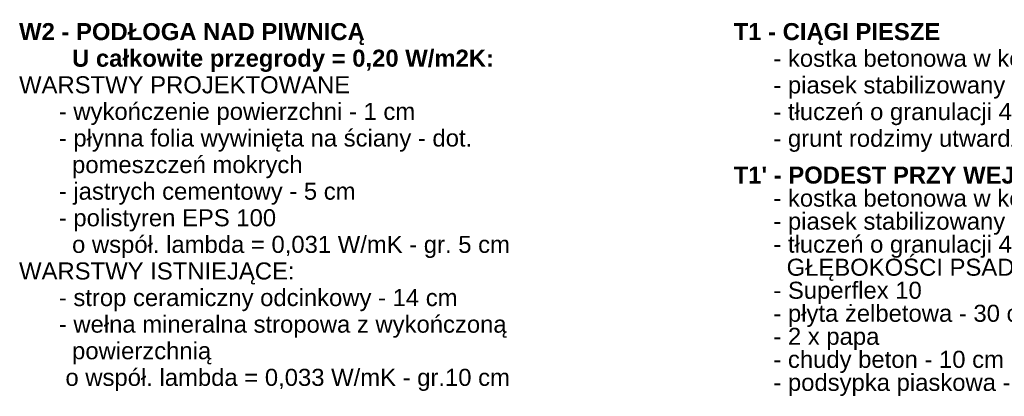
# Model space of a CAD drawing. Extents: x -264238 to -24649, y 31125 to 167795.
# Tile 12 of 256: x -240999 to -230613, y 68791 to 72769. Entities that reach past the tile are written whole.
import ezdxf

# ---------------------------------------------------------------- set-up
doc = ezdxf.new("R2010")
doc.units = 0
doc.header["$MEASUREMENT"] = 0
doc.layers.add('Arch opisy_Nr_Pióra__21', color=7, linetype='Continuous', lineweight=9)
doc.styles.add('GENERATED_STYLE_8', font='arial.ttf')

msp = doc.modelspace()

# ---------------------------------------------------------------- texts
at = {"layer": 'Arch opisy_Nr_Pióra__21', "linetype": 'Continuous', "char_height": 180, "width": 6605.271, "attachment_point": 1, "style": 'GENERATED_STYLE_8'}
for s, insert, line_spacing_factor in [('\\A1;{\\fArial|b1|i0|c0|p38;W2 - PODŁOGA NAD PIWNICĄ\\P        U całkowite przegrody = 0,20 W/m2K:\\P\\fArial|b0|i0|c0|p38;WARSTWY PROJEKTOWANE\\P      - wykończenie powierzchni - 1 cm\\P      - płynna folia wywinięta na ściany - dot. \\P        pomeszczeń mokrych\\P      - jastrych cementowy - 5 cm \\P      - polistyren EPS 100 \\P        o współ. lambda = 0,031 W/mK - gr. 5 cm\\PWARSTWY ISTNIEJĄCE:\\P      - strop ceramiczny odcinkowy - 14 cm\\P      - wełna mineralna stropowa z wykończoną\\P        powierzchnią\\P       o współ. lambda = 0,033 W/mK - gr.10 cm}', (-241005, 72732.8), 0.936117), ('\\A1;{\\fArial|b1|i0|c0|p38;T1 - CIĄGI PIESZE\\P\\fArial|b0|i0|c0|p38;      - kostka betonowa w kolorze szaro-stalowym - 6 cm\\P      - piasek stabilizowany cementem - 5 cm \\P      - tłuczeń o granulacji 4-16 mm - 15 cm\\P      - grunt rodzimy utwardzony}', (-233467.9, 72732.8), 0.938633), ("\\A1;{\\fArial|b1|i0|c0|p38;T1' - PODEST PRZY WEJŚCIU DO PIWNICY\\P\\fArial|b0|i0|c0|p38;      - kostka betonowa w kolorze szaro-stalowym - 6 cm\\P      - piasek stabilizowany cementem - 5 cm \\P      - tłuczeń o granulacji 4-16 mm - W ZALEŻNOŚCI OD \\P        GŁĘBOKOŚCI PSADOWIENIA PŁYTY ŻELBETOWEJ\\P      - Superflex 10\\P      - płyta żelbetowa - 30 cm\\P      - 2 x papa\\P      - chudy beton - 10 cm\\P      - podsypka piaskowa - 5 cm}", (-233467.9, 71217.4), 0.81068)]:
    msp.add_mtext(s, dxfattribs=dict(at, insert=insert, line_spacing_factor=line_spacing_factor))

doc.saveas('drawing.dxf')
